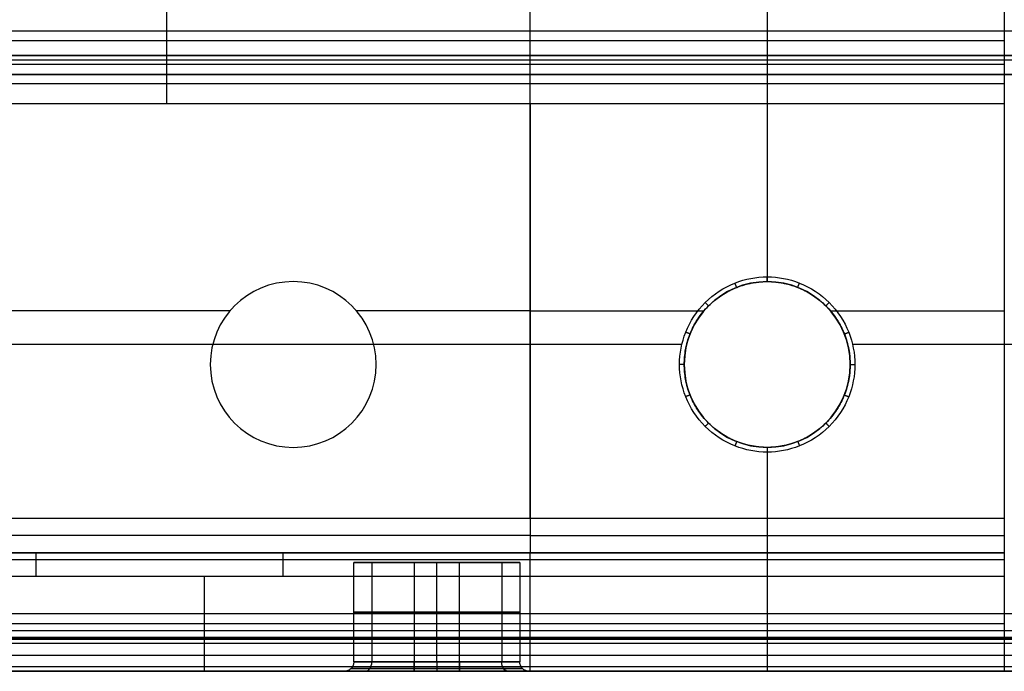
# Model space of a CAD drawing. Header units: millimetres. Extents: x -600 to 600, y -3 to 460.
# Tile 70 of 123: x 142 to 350, y 0 to 138. Entities that reach past the tile are written whole.
import ezdxf

# ---------------------------------------------------------------- set-up
doc = ezdxf.new("R2010")
doc.units = ezdxf.units.MM
doc.header["$MEASUREMENT"] = 0
doc.layers.add('Predefinito', color=7, linetype='Continuous', true_color=0x000000)

msp = doc.modelspace()

# ---------------------------------------------------------------- linework, layer by layer
at = {"layer": 'Predefinito'}
for p, q in [((572.74, 135.12, 94.36), (-572.72, 135.12, 94.36)), ((249.66, 133.13, 53.33), (96.11, 133.13, 53.33)), ((349.66, 133.13, 53.33), (249.66, 133.13, 53.33)), ((578.37, 130.04, 125), (-578.36, 130.04, 125)), ((-578.36, 130.04, 125), (578.37, 130.04, 124.97)), ((578.37, 129.02, 128.33), (-578.36, 129.02, 128.33)), ((96.11, 128.16, 63.64), (249.66, 128.16, 63.64)), ((249.66, 128.16, 63.64), (349.66, 128.16, 63.64)), ((-578.36, 126, 130), (578.37, 126, 130)), ((578.36, 125.97, 130), (-578.36, 125.96, 130)), ((249.66, 123.99, 91.32), (96.11, 123.99, 91.32)), ((349.66, 123.99, 91.32), (249.66, 123.99, 91.32)), ((95.93, 119.9, 119), (249.66, 119.81, 119)), ((249.66, 119.82, 119), (96.11, 119.82, 119)), ((349.66, 119.82, 119), (249.66, 119.82, 119)), ((249.66, 119.81, 119), (249.66, 32.26, 119)), ((299.66, 82.28, 122), (299.66, 82.28, 129)), ((299.66, 82.28, 119), (299.66, 82.28, 122)), ((186.3, 76.08, 119), (113.02, 76.08, 119)), ((249.66, 76.08, 119), (213.02, 76.08, 119)), ((286.26, 76.04, 119), (249.66, 76.04, 119)), ((349.66, 76.04, 119), (313.05, 76.04, 119)), ((16.63, 69.05, 130), (281.66, 69.05, 130)), ((317.66, 69.05, 130), (585.08, 69.05, 130)), ((282.16, 64.78, 122), (282.16, 64.78, 129)), ((282.16, 64.78, 119), (282.16, 64.78, 122)), ((317.16, 64.78, 122), (317.16, 64.78, 119)), ((317.16, 64.78, 122), (317.16, 64.78, 129)), ((299.66, 47.28, 122), (299.66, 47.28, 129)), ((299.66, 47.28, 119), (299.66, 47.28, 122)), ((349.66, 32.26, 119), (249.66, 32.26, 119)), ((349.66, 28.63, 64.08), (249.66, 28.63, 64.08)), ((103.26, 25, 5), (145.4, 25, 5)), ((145.4, 25, 5), (249.66, 25, 5)), ((249.66, 25, 5), (349.66, 25, 5)), ((249.66, 25, 9.16), (349.66, 25, 9.16)), ((349.66, 25, 7.08), (249.66, 25, 7.08)), ((145.4, 23.54, 1.46), (106.71, 23.54, 1.46)), ((249.66, 23.54, 1.46), (145.4, 23.54, 1.46)), ((212.44, 2, 60), (212.44, 23, 60)), ((216.25, 23, 51.15), (216.25, 2, 51.15)), ((216.25, 23, 68.85), (216.25, 2, 68.85)), ((225.16, 23, 47.5), (225.16, 2, 47.5)), ((234.72, 23, 72.5), (225.16, 23, 72.5)), ((225.16, 23, 72.5), (225.16, 2, 72.5)), ((225.16, 23, 47.5), (234.72, 23, 47.5)), ((229.94, 2, 72.5), (229.94, 23, 72.5)), ((229.94, 2, 47.5), (229.94, 23, 47.5)), ((234.72, 2, 47.5), (234.72, 23, 47.5)), ((234.72, 2, 72.5), (234.72, 23, 72.5)), ((243.64, 23, 51.15), (243.64, 2, 51.15)), ((243.64, 23, 68.85), (243.64, 2, 68.85)), ((247.44, 23, 60), (247.44, 2, 60)), ((349.66, 23.54, 1.46), (249.66, 23.54, 1.46)), ((145.4, 20), (112.16, 20)), ((249.66, 20), (145.4, 20)), ((180.91, 0), (180.91, 20)), ((349.66, 20), (249.66, 20)), ((249.66, 0), (249.66, 20)), ((299.66, 20), (299.66, 0)), ((349.66, 20), (349.66, 0)), ((225.16, 12.5, 72.5), (234.72, 12.5, 72.5)), ((234.72, 12.5, 47.5), (225.16, 12.5, 47.5)), ((568.56, 12.13, 130), (-568.41, 12.13, 130)), ((-568.41, 8.59, 131.46), (568.56, 8.59, 131.46)), ((249.66, 10), (112.16, 10)), ((349.66, 10), (249.66, 10)), ((449.66, 7.13, 135), (-568.41, 7.12, 134.99)), ((568.56, 6.94, 135.99), (-568.41, 6.94, 135.99)), ((-568.41, 6.75, 137), (568.56, 6.76, 137)), ((568.56, 5.85, 139.18), (-568.41, 5.84, 139.18)), ((-568.41, 3.38, 140.01), (568.56, 3.38, 140.01)), ((568.56, 0.92, 139.18), (-568.41, 0.92, 139.18)), ((-568.41, 0.07, 137), (568.56, 0.07, 137)), ((568.56, 0, 137), (-568.41, 0, 137)), ((37.43, 0, 68.5), (598.55, 0, 68.5)), ((225.16, 2, 47.5), (234.72, 2, 47.5)), ((234.72, 2, 72.5), (225.16, 2, 72.5)), ((225.16, 0.59, 46.91), (234.72, 0.59, 46.91)), ((234.72, 0.59, 73.08), (225.16, 0.59, 73.08)), ((234.72, 0, 45.5), (225.16, 0, 45.5)), ((225.16, 0, 74.5), (234.72, 0, 74.5)), ((249.68, 0), (249.66, 0)), ((349.66, 0), (249.68, 0)), ((349.66, 0), (349.71, 0)), ((249.66, 0), (112.16, 0))]:
    msp.add_line(p, q, dxfattribs=at)
for centre in [(299.66, 64.78, 129), (299.66, 64.78, 126)]:
    msp.add_circle(centre, 17.5, dxfattribs=at)
at = {"layer": 'Predefinito', "extrusion": (-1, 8.49795e-13, -1.1083e-13)}
msp.add_arc((-83.28, 129, -299.66), 1, 0, 90, dxfattribs=at)
at = {"layer": 'Predefinito'}
for centre, start, end in [((199.66, 64.78, 119), 0, 180), ((299.66, 64.78, 122), 0, 180), ((199.66, 64.78, 119), 180, 0), ((299.66, 64.78, 122), 180, 360)]:
    msp.add_arc(centre, 17.5, start, end, dxfattribs=at)
at = {"layer": 'Predefinito', "extrusion": (0, 0, -1)}
msp.add_arc((-299.66, 64.78, -120.5), 17.5, 360, 180, dxfattribs=at)
at = {"layer": 'Predefinito', "extrusion": (-8.58018e-12, -1, 3.17334e-15)}
msp.add_arc((281.16, 129, -64.78), 1, 0, 90, dxfattribs=at)
at = {"layer": 'Predefinito', "extrusion": (0, -8.12049e-16, -1)}
msp.add_arc((-299.66, 64.78, -120.5), 17.5, 180, 360, dxfattribs=at)
at = {"layer": 'Predefinito', "extrusion": (7.3266e-13, 1, -2.21171e-14)}
msp.add_arc((-318.16, 129, 64.78), 1, 0, 90, dxfattribs=at)
at = {"layer": 'Predefinito', "extrusion": (1, -7.12563e-13, 2.64018e-14)}
msp.add_arc((46.28, 129, 299.66), 1, 0, 90, dxfattribs=at)
at = {"layer": 'Predefinito', "extrusion": (1, 0, 0)}
for centre, radius, start, end in [((20, 5, 145.4), 5, 270, 0), ((2, 45.5, 229.94), 2, 90, 180)]:
    msp.add_arc(centre, radius, start, end, dxfattribs=at)
at = {"layer": 'Predefinito', "extrusion": (1, -1.37232e-14, 1.37232e-14)}
msp.add_arc((20, 5, 197.53), 5, 270, 360, dxfattribs=at)
at = {"layer": 'Predefinito', "extrusion": (1, -3.24411e-14, -1.87179e-14)}
msp.add_arc((20, 5, 249.66), 5, 270, 0, dxfattribs=at)
at = {"layer": 'Predefinito', "extrusion": (-1, 2.74464e-14, -2.74464e-14)}
msp.add_arc((-20, 5, -299.66), 5, 180, 270, dxfattribs=at)
at = {"layer": 'Predefinito', "extrusion": (-1, 0, 0)}
for centre, radius, start, end in [((-20, 5, -349.66), 5, 180, 270), ((-2, 74.5, -229.94), 2, 270, 0)]:
    msp.add_arc(centre, radius, start, end, dxfattribs=at)
at = {"layer": 'Predefinito', "extrusion": (0, -1, 0)}
for centre, start, end in [((225.16, 60.22, -23), 180.991, 270), ((225.16, 59.78, -23), 90, 179.009), ((234.72, 60.22, -23), 270, 359.0005), ((234.72, 59.78, -23), 0.9997, 90)]:
    msp.add_arc(centre, 12.72, start, end, dxfattribs=at)
at = {"layer": 'Predefinito', "extrusion": (3.41314e-16, 1, 3.47269e-16)}
msp.add_arc((-225.16, 60.22, 12.5), 12.72, 270, 359.009, dxfattribs=at)
at = {"layer": 'Predefinito', "extrusion": (-3.41314e-16, 1, 3.47269e-16)}
msp.add_arc((-225.16, 59.78, 12.5), 12.72, 0.991, 90, dxfattribs=at)
at = {"layer": 'Predefinito', "extrusion": (6.82492e-16, 1, -6.94503e-16)}
msp.add_arc((-234.72, 60.22, 12.5), 12.72, 180.9995, 270, dxfattribs=at)
at = {"layer": 'Predefinito', "extrusion": (0, 1, 0)}
msp.add_arc((-234.72, 59.78, 12.5), 12.72, 90, 179.0003, dxfattribs=at)
at = {"layer": 'Predefinito', "extrusion": (-4.44693e-16, 1, 7.98845e-16)}
msp.add_arc((-225.16, 59.78), 14.72, 0.8564, 90, dxfattribs=at)
at = {"layer": 'Predefinito', "extrusion": (1.62144e-15, 1, 1.29838e-15)}
msp.add_arc((-225.16, 60.22), 14.72, 270, 359.1436, dxfattribs=at)
at = {"layer": 'Predefinito', "extrusion": (-2.83566e-15, 1, 2.85749e-15)}
msp.add_arc((-225.16, 59.78, 0.59), 13.31, 0.9474, 90, dxfattribs=at)
at = {"layer": 'Predefinito', "extrusion": (-5.97012e-16, 1, -6.1545e-16)}
msp.add_arc((-225.16, 60.22, 0.59), 13.31, 270, 359.0526, dxfattribs=at)
at = {"layer": 'Predefinito', "extrusion": (5.28946e-15, -1, 2.41645e-15)}
msp.add_arc((225.16, 59.78, -2), 12.72, 90, 179.009, dxfattribs=at)
at = {"layer": 'Predefinito', "extrusion": (3.96687e-15, -1, -3.76212e-15)}
msp.add_arc((225.16, 60.22, -2), 12.72, 180.991, 270, dxfattribs=at)
at = {"layer": 'Predefinito', "extrusion": (0.712921, 7.03918e-14, 0.701244)}
msp.add_arc((2, -100.56, 202.44), 2, 180, 270, dxfattribs=at)
at = {"layer": 'Predefinito', "extrusion": (-0.712921, -7.54509e-14, 0.701244)}
msp.add_arc((-2, 186.1, -118.29), 2, 0, 90, dxfattribs=at)
at = {"layer": 'Predefinito', "extrusion": (-1, -1.00486e-14, 2.42594e-14)}
msp.add_arc((-2, 45.5, -225.16), 2, 360, 90, dxfattribs=at)
at = {"layer": 'Predefinito', "extrusion": (-1, -2.31637e-12, 2.31637e-12)}
msp.add_arc((-2, 74.5, -225.16), 2, 270, 0, dxfattribs=at)
at = {"layer": 'Predefinito', "extrusion": (1, 4.67948e-14, 8.11029e-14)}
msp.add_arc((2, 45.5, 234.72), 2, 90, 180, dxfattribs=at)
at = {"layer": 'Predefinito', "extrusion": (1, 3.4308e-14, 3.4308e-14)}
msp.add_arc((2, 74.5, 234.72), 2, 180, 270, dxfattribs=at)
at = {"layer": 'Predefinito', "extrusion": (5.28422e-15, 1, 2.41979e-15)}
msp.add_arc((-234.72, 60.22, 2), 12.72, 180.9995, 270, dxfattribs=at)
at = {"layer": 'Predefinito', "extrusion": (3.5421e-15, 1, -3.39548e-15)}
msp.add_arc((-234.72, 59.78, 2), 12.72, 90, 179.0003, dxfattribs=at)
at = {"layer": 'Predefinito', "extrusion": (-2.0758e-15, 1, -2.07676e-15)}
msp.add_arc((-234.72, 59.78, 0.59), 13.31, 90, 179.0447, dxfattribs=at)
at = {"layer": 'Predefinito', "extrusion": (-4.33872e-16, 1, 4.49649e-16)}
msp.add_arc((-234.72, 60.22, 0.59), 13.31, 180.9552, 270, dxfattribs=at)
at = {"layer": 'Predefinito', "extrusion": (-1.60861e-15, 1, -1.28413e-15)}
msp.add_arc((-234.72, 59.78), 14.72, 90, 179.1362, dxfattribs=at)
at = {"layer": 'Predefinito', "extrusion": (2.63369e-15, 1, -2.85496e-15)}
msp.add_arc((-234.72, 60.22), 14.72, 180.8637, 270, dxfattribs=at)
at = {"layer": 'Predefinito', "extrusion": (0.712967, 9.58213e-14, -0.701198)}
msp.add_arc((2, 221.93, 125.43), 2, 180, 270, dxfattribs=at)
at = {"layer": 'Predefinito', "extrusion": (-0.712966, -2.41228e-15, -0.701198)}
msp.add_arc((-2, -136.37, -209.57), 2, 0, 90, dxfattribs=at)
at = {"layer": 'Predefinito'}
for points in [[(172.89, 143.7, 48.9), (172.89, 135.56, 49.2), (172.89, 128.84, 55.5), (172.89, 128.16, 63.64)], [(249.66, 128.16, 63.64), (249.66, 128.84, 55.5), (249.66, 135.56, 49.2), (249.66, 143.7, 48.9)], [(299.66, 143.7, 48.9), (299.66, 135.56, 49.2), (299.66, 128.84, 55.5), (299.66, 128.16, 63.64)], [(349.66, 143.7, 48.9), (349.66, 135.56, 49.2), (349.66, 128.84, 55.5), (349.66, 128.16, 63.64)], [(172.89, 128.16, 63.64), (172.89, 125.39, 82.09), (172.89, 122.59, 100.56), (172.89, 119.82, 119)], [(249.66, 119.82, 119), (249.66, 122.59, 100.56), (249.66, 125.39, 82.09), (249.66, 128.16, 63.64)], [(299.66, 128.16, 63.64), (299.66, 125.39, 82.09), (299.66, 122.59, 100.56), (299.66, 119.82, 119)], [(349.66, 128.16, 63.64), (349.66, 125.39, 82.09), (349.66, 122.59, 100.56), (349.66, 119.82, 119)], [(249.66, 32.26, 119), (249.66, 61.45, 119), (249.66, 90.63, 119), (249.66, 119.82, 119)], [(299.66, 119.82, 119), (299.66, 107.31, 119), (299.66, 94.79, 119), (299.66, 82.28, 119)], [(349.66, 119.82, 119), (349.66, 90.63, 119), (349.66, 61.45, 119), (349.66, 32.26, 119)], [(299.66, 47.28, 119), (299.66, 42.27, 119), (299.66, 37.27, 119), (299.66, 32.26, 119)], [(249.66, 32.26, 119), (83.23, 32.26, 119), (-83.23, 32.26, 119), (-249.66, 32.26, 119)], [(249.66, 32.26, 119), (249.66, 29.84, 82.38), (249.66, 27.42, 45.77), (249.66, 25, 9.16)], [(299.66, 32.26, 119), (299.66, 29.84, 82.38), (299.66, 27.42, 45.77), (299.66, 25, 9.16)], [(349.66, 32.26, 119), (349.66, 29.84, 82.38), (349.66, 27.42, 45.77), (349.66, 25, 9.16)], [(249.66, 28.67, 64.63), (181.99, 28.67, 64.64), (114.4, 28.67, 64.65), (46.84, 28.67, 64.65)], [(101.38, 25.01, 9.2), (150.75, 25, 9.19), (200.16, 25, 9.18), (249.66, 25, 9.16)], [(249.66, 25, 7.01), (200.49, 25, 7.03), (151.39, 25, 7.04), (102.32, 25, 7.05)], [(249.66, 25, 9.16), (249.66, 25, 7.96), (249.66, 25, 6.2), (249.66, 25, 5)], [(299.66, 25, 9.16), (299.66, 25, 7.96), (299.66, 25, 6.2), (299.66, 25, 5)], [(349.66, 25, 9.16), (349.66, 25, 7.96), (349.66, 25, 6.2), (349.66, 25, 5)], [(-568.41, 7.13, 135), (-229.05, 7.13, 135), (110.3, 7.13, 135), (449.66, 7.13, 135)]]:
    msp.add_open_spline(points, degree=3, dxfattribs=at)
for points, knots in [([(281.16, 64.78, 130), (281.16, 62.45, 130), (282.08, 57.61, 130), (286.2, 51.33, 130), (292.49, 47.2, 130), (297.33, 46.28, 130), (299.66, 46.28, 130), (301.98, 46.28, 130), (306.82, 47.2, 130), (313.11, 51.33, 130), (317.23, 57.61, 130), (318.16, 62.45, 130), (318.16, 64.78, 130), (318.16, 67.1, 130), (317.23, 71.95, 130), (313.11, 78.23, 130), (306.82, 82.35, 130), (301.98, 83.28, 130), (299.66, 83.28, 130), (297.33, 83.28, 130), (292.49, 82.35, 130), (286.2, 78.23, 130), (282.08, 71.95, 130), (281.16, 67.1, 130), (281.16, 64.78, 130)], [0, 0, 0, 0, 6.973701, 14.529774, 22.085847, 29.059548, 29.059548, 29.059548, 36.03325, 43.589323, 51.145396, 58.119097, 58.119097, 58.119097, 65.092798, 72.648871, 80.204944, 87.178645, 87.178645, 87.178645, 94.152347, 101.70842, 109.264493, 116.238194, 116.238194, 116.238194, 116.238194]), ([(317.16, 64.78, 119), (317.16, 74.44, 119), (309.32, 82.28, 119), (289.99, 82.28, 119), (282.16, 74.44, 119), (282.16, 64.78, 119)], [0, 0, 0, 0, 27.489766, 27.489766, 54.977877, 54.977877, 54.977877, 54.977877]), ([(282.16, 64.78, 119), (282.16, 55.11, 119), (289.99, 47.28, 119), (309.32, 47.28, 119), (317.16, 55.11, 119), (317.16, 64.78, 119)], [54.977877, 54.977877, 54.977877, 54.977877, 82.467784, 82.467784, 109.955755, 109.955755, 109.955755, 109.955755]), ([(212.44, 2, 60), (212.44, 1.76, 60), (212.4, 1.51, 60), (212.21, 1.02, 60), (212.05, 0.78, 60), (211.66, 0.39, 60), (211.43, 0.24, 60), (210.93, 0.04, 60), (210.68, 0, 60), (210.44, 0, 60)], [7.836685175, 7.836685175, 7.836685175, 7.836685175, 7.837466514, 7.837466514, 7.838247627, 7.838247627, 7.839028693, 7.839028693, 7.839809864, 7.839809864, 7.839809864, 7.839809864]), ([(249.44, 0, 60), (249.2, 0, 60), (248.95, 0.04, 60), (248.46, 0.24, 60), (248.22, 0.39, 60), (247.83, 0.78, 60), (247.68, 1.02, 60), (247.48, 1.51, 60), (247.44, 1.76, 60), (247.44, 2, 60)], [-0.003106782, -0.003106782, -0.003106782, -0.003106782, -0.002329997, -0.002329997, -0.001553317, -0.001553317, -0.000776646, -0.000776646, 0, 0, 0, 0])]:
    msp.add_open_spline(points, degree=3, knots=knots, dxfattribs=at)
for points, knots in [([(282.16, 64.78, 119), (282.16, 82.28, 119), (299.66, 82.28, 119), (317.16, 82.28, 119), (317.16, 64.78, 119)], [-54.977871, -54.977871, -54.977871, -27.488936, -27.488936, 0, 0, 0]), ([(317.16, 64.78, 119), (317.16, 47.28, 119), (299.66, 47.28, 119), (282.16, 47.28, 119), (282.16, 64.78, 119)], [-109.955743, -109.955743, -109.955743, -82.466807, -82.466807, -54.977871, -54.977871, -54.977871])]:
    msp.add_rational_spline(points, [1, 0.707106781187, 1, 0.707106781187, 1], degree=2, knots=knots, dxfattribs=at)
for points, weights, degree in [([(293.21, 81.05, 129), (293.21, 81.05, 130), (292.85, 81.98, 130)], [1, 0.707106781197, 1], 2), ([(306.1, 81.05, 129), (306.1, 81.05, 130), (306.47, 81.98, 130)], [1, 0.707106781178, 1], 2), ([(287.28, 77.15, 129), (287.28, 77.15, 130), (286.57, 77.86, 130)], [1, 0.70710678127, 1], 2), ([(312.03, 77.15, 129), (312.03, 77.15, 130), (312.74, 77.86, 130)], [1, 0.707106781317, 1], 2), ([(283.38, 71.22, 129), (283.38, 71.22, 130), (282.45, 71.59, 130)], [1, 0.707106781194, 1], 2), ([(315.93, 71.22, 129), (315.93, 71.22, 130), (316.86, 71.59, 130)], [1, 0.707106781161, 1], 2), ([(283.38, 58.34, 129), (283.38, 58.34, 130), (282.45, 57.97, 130)], [1, 0.707106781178, 1], 2), ([(315.93, 58.34, 129), (315.93, 58.34, 130), (316.86, 57.97, 130)], [1, 0.707106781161, 1], 2), ([(287.28, 52.4, 129), (287.28, 52.4, 130), (286.57, 51.7, 130)], [1, 0.707106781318, 1], 2), ([(312.03, 52.4, 129), (312.03, 52.4, 130), (312.74, 51.7, 130)], [1, 0.707106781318, 1], 2), ([(293.21, 48.51, 129), (293.21, 48.51, 130), (292.85, 47.58, 130)], [1, 0.707106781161, 1], 2), ([(306.1, 48.51, 129), (306.1, 48.51, 130), (306.47, 47.58, 130)], [1, 0.707106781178, 1], 2), ([(175.47, 25, 9.18), (175.54, 25, 7.72), (175.86, 25, 6.31), (176.4, 25, 5)], [1, 0.98419733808, 0.98419733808, 1], 3)]:
    msp.add_rational_spline(points, weights, degree=degree, dxfattribs=at)

doc.saveas('drawing.dxf')
